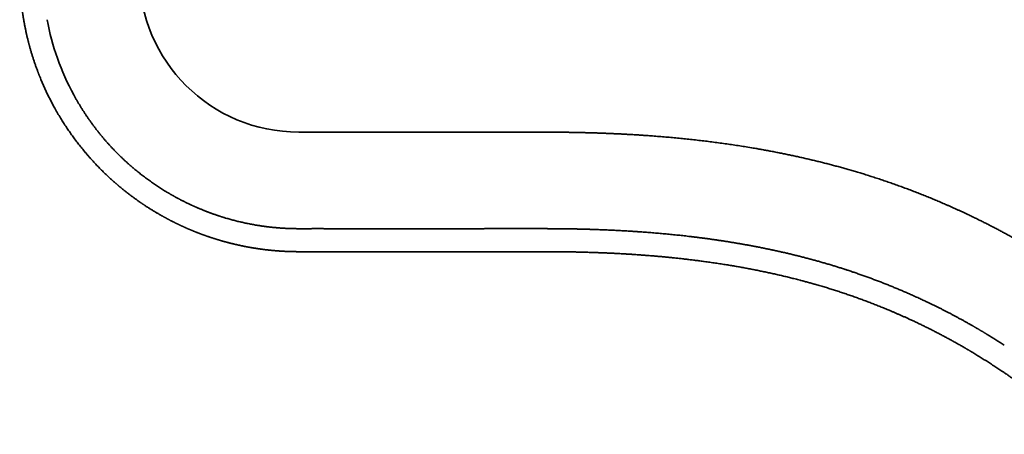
# Model space of a CAD drawing. Extents: x 44 to 1964, y 115 to 1237.
# Tile 1 of 154: x 44 to 291, y 209 to 313. Entities that reach past the tile are written whole.
import ezdxf

# ---------------------------------------------------------------- set-up
doc = ezdxf.new("R2010")
doc.units = 0
doc.layers.get('0').update_dxf_attribs({"lineweight": 13})

# ---------------------------------------------------------------- blocks, each defined once
blk = doc.blocks.new('BLOCK52')
at = {"color": 7, "lineweight": 35}
blk.add_line((-480, -369.99), (-418.41, -369.99), dxfattribs=at)
for centre, radius, start, end in [((-480, -329.99), 40, 180.2093, 269.9999), ((-480, -329.99), 64.22, 190.5581, 208.4974), ((-402.02, -576.49), 182.27, 57.1015, 58.6821)]:
    blk.add_arc(centre, radius, start, end, dxfattribs=at)
for points, knots in [([(-282.27, -445.83), (-284.8, -443.82), (-287.35, -441.81), (-289.91, -439.83), (-295.04, -435.95), (-300.27, -432.21), (-302.9, -430.41), (-307.02, -427.69), (-311.23, -425.13), (-312.7, -424.25), (-319.28, -420.48), (-326.06, -417.1), (-331.41, -414.74), (-340.41, -411.21), (-349.63, -408.36), (-353.34, -407.33), (-362.5, -405.04), (-371.79, -403.32), (-377.35, -402.48), (-386.1, -401.43), (-394.89, -400.74), (-398.06, -400.54), (-402.95, -400.29), (-407.85, -400.13), (-409.57, -400.09), (-411.75, -400.04), (-413.93, -400.02), (-414.38, -400.01), (-415.31, -400), (-416.24, -400), (-416.64, -400), (-417.57, -399.99), (-418.5, -399.99), (-418.95, -399.99), (-419.87, -399.99), (-420.78, -399.99), (-421.24, -399.99), (-422.81, -399.99), (-424.37, -399.99), (-426.17, -399.99), (-431.93, -399.99), (-437.7, -399.99), (-443.97, -399.99), (-450.59, -399.99), (-457.21, -399.99), (-458.72, -399.99), (-462.69, -399.99), (-466.66, -399.99), (-467.94, -399.99), (-470.79, -399.99), (-473.64, -399.99), (-474.47, -399.99), (-475.68, -399.99), (-476.9, -399.99), (-477.43, -399.99), (-478.23, -399.99), (-479.03, -400), (-479.45, -400), (-480.52, -399.99), (-481.59, -399.98), (-482.28, -399.96), (-483.51, -399.91), (-484.73, -399.84), (-485.29, -399.8), (-487.22, -399.64), (-489.14, -399.41), (-490.5, -399.22), (-492.92, -398.82), (-495.33, -398.31), (-496.39, -398.06), (-497.98, -397.66), (-499.56, -397.21), (-500.09, -397.05), (-501.13, -396.73), (-502.17, -396.39), (-502.69, -396.22), (-503.98, -395.77), (-505.26, -395.29), (-506.02, -394.98), (-507.28, -394.47), (-508.54, -393.92), (-509.03, -393.69), (-510.27, -393.12), (-511.5, -392.51), (-512.23, -392.14), (-514.16, -391.12), (-516.05, -390.02), (-517.22, -389.3), (-519.74, -387.67), (-522.18, -385.9), (-523.48, -384.89), (-526.65, -382.29), (-529.62, -379.46), (-531.33, -377.69), (-534.77, -373.78), (-537.83, -369.58), (-539.33, -367.29), (-541.55, -363.52), (-543.47, -359.59), (-544.15, -358.09), (-545.41, -355.06), (-546.49, -351.97), (-546.99, -350.4), (-547.82, -347.51), (-548.48, -344.58), (-548.76, -343.24), (-549.09, -341.35), (-549.36, -339.46), (-549.43, -338.91), (-549.6, -337.55), (-549.73, -336.19), (-549.8, -335.4), (-549.88, -334.16), (-549.94, -332.92), (-549.96, -332.51), (-549.98, -331.69), (-549.99, -330.87), (-549.99, -330.42), (-550, -329.12), (-550, -327.82), (-550, -326.92), (-550, -324.83), (-550, -322.73), (-550, -320.8), (-550, -317.6), (-550, -314.41), (-550, -312.3), (-550, -306.93), (-550, -301.57), (-550, -299.92), (-550, -295.42), (-550, -290.91), (-550, -289.77), (-550, -287.5), (-550, -285.23), (-550, -284.1), (-550, -280.52), (-550, -276.95), (-550, -275.36), (-550, -266.11), (-550, -256.86), (-550, -250.04), (-550, -232.12), (-550, -214.2), (-550, -207.57), (-550, -184.43), (-550, -161.3), (-550, -149.28), (-550, -121.73), (-550, -94.18), (-550, -78.65), (-550, -63.12), (-550, -47.59)], [0, 0, 0, 0, 0, 0, 22.890277, 22.890277, 22.890277, 45.405326, 45.405326, 45.405326, 57.70609, 57.70609, 57.70609, 98.91823, 98.91823, 98.91823, 125.868609, 125.868609, 125.868609, 165.604618, 165.604618, 165.604618, 188.084734, 188.084734, 188.084734, 200.237325, 200.237325, 200.237325, 203.46704, 203.46704, 203.46704, 206.797618, 206.797618, 206.797618, 210.027325, 210.027325, 210.027325, 213.257031, 213.257031, 213.257031, 221.090669, 221.090669, 221.090669, 254.008209, 254.008209, 254.008209, 267.85027, 267.85027, 267.85027, 282.087489, 282.087489, 282.087489, 287.952487, 287.952487, 287.952487, 290.673071, 290.673071, 290.673071, 293.605571, 293.605571, 293.605571, 298.235909, 298.235909, 298.235909, 302.246579, 302.246579, 302.246579, 311.883588, 311.883588, 311.883588, 319.606819, 319.606819, 319.606819, 323.467777, 323.467777, 323.467777, 327.330423, 327.330423, 327.330423, 333.11891, 333.11891, 333.11891, 336.98349, 336.98349, 336.98349, 342.771973, 342.771973, 342.771973, 352.426228, 352.426228, 352.426228, 364.009857, 364.009857, 364.009857, 381.391777, 381.391777, 381.391777, 400.702017, 400.702017, 400.702017, 412.284474, 412.284474, 412.284474, 423.867407, 423.867407, 423.867407, 433.520199, 433.520199, 433.520199, 437.384995, 437.384995, 437.384995, 443.211268, 443.211268, 443.211268, 446.132975, 446.132975, 446.132975, 448.998554, 448.998554, 448.998554, 455.335445, 455.335445, 455.335445, 463.796355, 463.796355, 463.796355, 477.890677, 477.890677, 477.890677, 501.716985, 501.716985, 501.716985, 509.734622, 509.734622, 509.734622, 517.752259, 517.752259, 517.752259, 534.989087, 534.989087, 534.989087, 583.094907, 583.094907, 583.094907, 661.576208, 661.576208, 661.576208, 746.495487, 746.495487, 746.495487, 856.179654, 856.179654, 856.179654, 856.179654, 856.179654, 856.179654]), ([(-307.28, -420.78), (-308.72, -419.9), (-310.18, -419.04), (-311.64, -418.2), (-317.2, -415.1), (-322.89, -412.28), (-327.14, -410.35), (-335.01, -407.09), (-343.07, -404.33), (-346.77, -403.18), (-354.42, -401.03), (-362.17, -399.29), (-366.18, -398.5), (-373.14, -397.3), (-380.13, -396.36), (-383.08, -396.01), (-389.26, -395.37), (-395.45, -394.91), (-398.68, -394.71), (-403.67, -394.48), (-408.67, -394.33), (-410.35, -394.29), (-413.07, -394.24), (-415.79, -394.22), (-416.61, -394.22), (-418.51, -394.21), (-420.4, -394.21), (-421.34, -394.21), (-425.39, -394.22), (-429.44, -394.21), (-430.69, -394.21), (-434.84, -394.22), (-438.99, -394.22), (-440.02, -394.22), (-442.07, -394.22), (-444.13, -394.22), (-445.16, -394.22), (-449.2, -394.22), (-453.24, -394.22), (-459.71, -394.22), (-463.91, -394.22), (-468.12, -394.22), (-471.54, -394.22), (-473.23, -394.22), (-474.91, -394.21), (-475.4, -394.21), (-476.29, -394.21), (-477.19, -394.22), (-477.98, -394.22), (-479.03, -394.22), (-480.07, -394.22), (-480.7, -394.22), (-483.81, -394.16), (-486.92, -393.92), (-489.4, -393.6), (-493.65, -392.84), (-497.82, -391.74), (-499.57, -391.2), (-501.8, -390.44), (-503.99, -389.57), (-504.48, -389.37), (-505.2, -389.07), (-505.92, -388.75), (-506.16, -388.65), (-506.64, -388.43), (-507.11, -388.21), (-507.35, -388.1), (-509.24, -387.2), (-511.1, -386.23), (-512.69, -385.32), (-516.92, -382.69), (-520.88, -379.67), (-523.27, -377.61), (-527.71, -373.27), (-531.59, -368.42), (-533.36, -365.92), (-534.98, -363.32), (-536.44, -360.63)], [0, 0, 0, 0, 0, 0, 11.861816, 11.861816, 11.861816, 44.553295, 44.553295, 44.553295, 71.579354, 71.579354, 71.579354, 100.249339, 100.249339, 100.249339, 121.071377, 121.071377, 121.071377, 143.76374, 143.76374, 143.76374, 156.115478, 156.115478, 156.115478, 162.862084, 162.862084, 162.862084, 169.407642, 169.407642, 169.407642, 191.274556, 191.274556, 191.274556, 198.492549, 198.492549, 198.492549, 205.710543, 205.710543, 205.710543, 226.816148, 226.816148, 226.816148, 235.202075, 235.202075, 235.202075, 238.613926, 238.613926, 238.613926, 241.483796, 241.483796, 241.483796, 245.927886, 245.927886, 245.927886, 263.288781, 263.288781, 263.288781, 276.148366, 276.148366, 276.148366, 279.821406, 279.821406, 279.821406, 281.658239, 281.658239, 281.658239, 283.495072, 283.495072, 283.495072, 296.346015, 296.346015, 296.346015, 318.376462, 318.376462, 318.376462, 339.819651, 339.819651, 339.819651, 339.819651, 339.819651, 339.819651]), ([(-418.41, -369.99), (-409.62, -369.99), (-400.84, -370.21), (-392.05, -370.7), (-378.81, -371.92), (-365.68, -373.98), (-361.24, -374.77), (-352.06, -376.66), (-342.99, -379.03), (-338.33, -380.4), (-327.88, -383.83), (-317.69, -387.99), (-312.1, -390.53), (-304.54, -394.33), (-297.22, -398.55), (-295.22, -399.73), (-293.25, -400.95), (-291.28, -402.2)], [0, 0, 0, 0, 0, 0, 62.127798, 62.127798, 62.127798, 93.975634, 93.975634, 93.975634, 128.39465, 128.39465, 128.39465, 171.735471, 171.735471, 171.735471, 188.178, 188.178, 188.178, 188.178, 188.178, 188.178])]:
    blk.add_open_spline(points, degree=5, knots=knots, dxfattribs=at)

msp = doc.modelspace()

# ---------------------------------------------------------------- block references
at = {"lineweight": 0}
msp.add_blockref('BLOCK52', (594.49, 654.41), dxfattribs=at)

doc.saveas('drawing.dxf')
